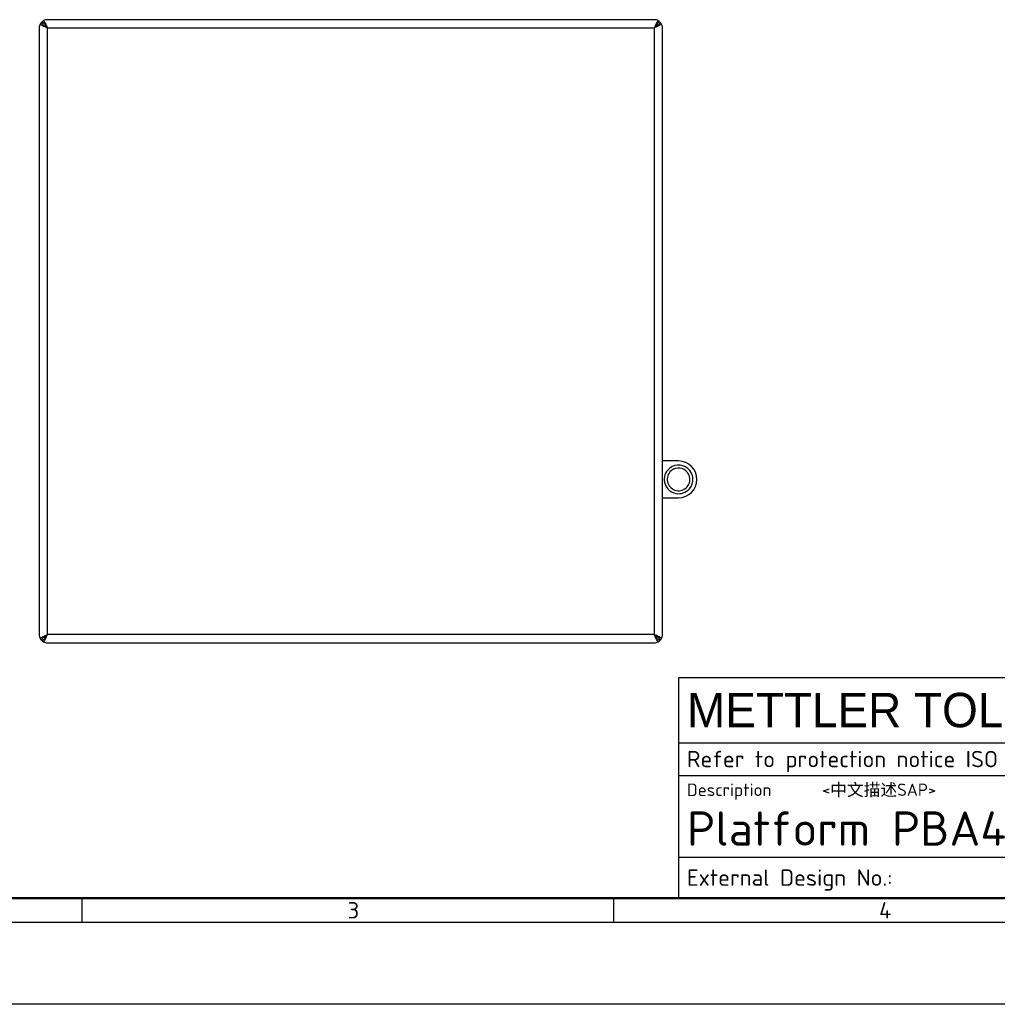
# Model space of a CAD drawing. Header units: millimetres. Extents: x 0 to 1680, y 0 to 1188.
# Tile 2 of 10: x 570 to 1048, y 0 to 482. Entities that reach past the tile are written whole.
import ezdxf
from ezdxf.enums import TextEntityAlignment as Align

# ---------------------------------------------------------------- set-up
doc = ezdxf.new("R2010")
doc.units = ezdxf.units.MM
doc.header["$LTSCALE"] = 4
doc.layers.add('AM_BOR', color=7, linetype='Continuous', lineweight=50)
doc.layers.add('AXES', color=7, linetype='Continuous')
doc.styles.add('MT logo', font='avgcbol_.ttf')
doc.styles.add('Note', font='isocpeur.ttf')

# ---------------------------------------------------------------- blocks, each defined once
blk = doc.blocks.new('MT_ISO_A3')
at = {"layer": 'AM_BOR', "lineweight": 50}
blk.add_line((407, 13), (23, 13), dxfattribs=at)
at = {"layer": 'AM_BOR', "lineweight": 25}
for p, q in [((150, 13), (150, 10)), ((215, 13), (215, 10)), ((410, 10), (20, 10))]:
    blk.add_line(p, q, dxfattribs=at)
at = {"layer": 'Defpoints', "lineweight": 25}
blk.add_line((420, 0), (0, 0), dxfattribs=at)
at = {"layer": 'AM_BOR', "lineweight": 25, "char_height": 2, "attachment_point": 4, "style": 'Note'}
for s, insert in [('\\fISOCPEUR|b0|i0;\\H2.0000;3', (182.5, 11.5)), ('\\fISOCPEUR|b0|i0;\\H2.0000;4', (247.5, 11.5))]:
    blk.add_mtext(s, dxfattribs=dict(at, insert=insert))
blk = doc.blocks.new('*U12')
at = {"layer": 'AM_BOR', "lineweight": 25}
for p, q in [((-184, 27), (0, 27)), ((-184, 0), (-184, 27)), ((-84, 27), (-84, 0)), ((-73, 27), (-73, 15)), ((-33, 27), (-33, 15)), ((-12, 27), (-12, 19)), ((0, 27), (0, 0)), ((-11, 24.5), (-6, 25.5)), ((-6, 25.5), (-6, 20.5)), ((-11, 24.5), (-11, 21.5)), ((-84, 23), (-12, 23)), ((-11, 21.5), (-6, 20.5)), ((-184, 19), (0, 19)), ((-184, 15), (0, 15)), ((-16, 15), (-16, 5)), ((-184, 5), (0, 5)), ((0, 0), (-184, 0))]:
    blk.add_line(p, q, dxfattribs=at)
for radius in [2.5, 1.5]:
    blk.add_circle((-3, 23), radius, dxfattribs=at)
at = {"layer": 'AM_BOR', "lineweight": 25, "style": 'Note'}
for s, p in [('Drawn', (-83, 25)), ('Scale', (-32, 25)), ('Change', (-83, 21)), ('Format', (-32, 21)), ('Refer to protection notice ISO 16016 / Schutzvermerk ISO 16016 beachten', (-183, 17)), ('Replaces', (-32, 17)), ('Note', (-83, 17)), ('External Design No.:', (-183, 2.5)), ('External Design Rev.:', (-133, 2.5)), ('Units:', (-27, 2.5)), ('Status:', (-83, 2.5)), ('Mass:', (-55, 2.5))]:
    blk.add_text(s, height=2, dxfattribs=at).set_placement(p, align=Align.MIDDLE_LEFT)
for s, height, p in [('Description', 1.5217, (-183, 14)), ('ERP NO.', 1.5, (-83, 14)), ('ERP Rev', 1.5, (-15, 14))]:
    blk.add_text(s, height=height, dxfattribs=at).set_placement(p, align=Align.TOP_LEFT)
blk.add_text('/', height=2, dxfattribs=at).set_placement((-5, 2.5), align=Align.MIDDLE_CENTER)
blk.add_text('AutoCAD Mechanical Template V0.2', height=1.5, dxfattribs=at).set_placement((-0.5, -0.5), align=Align.TOP_RIGHT)
at = {"layer": 'AM_BOR', "lineweight": 25}
for tag, height, style, p in [('GEN-TITLE-CMPNY{13.8}', 4.2, 'MT logo', (-183, 23)), ('PLANT{19}', 2, 'Note', (-123, 25)), ('GEN-TITLE-NAME{11}', 2, 'Note', (-72, 25)), ('GEN-TITLE-SCA{4.0}', 2, 'Note', (-22, 25)), ('ADDRESS{19}', 2, 'Note', (-123, 21)), ('GEN-TITLE-ISSM{11}', 2, 'Note', (-72, 21)), ('GEN-TITLE-SIZ{4.0}', 2, 'Note', (-22, 21)), ('NOTE{19}', 2, 'Note', (-72, 17)), ('REPLACES{9}', 2, 'Note', (-20, 17)), ('GEN-TITLE-DES1{23.3}', 4.2, 'Note', (-183, 8.5)), ('GEN-TITLE-NR{15.7}', 4.2, 'Note', (-83, 8.5)), ('GEN-TITLE-DWG{11}', 2, 'Note', (-157.96, 2.5)), ('GEN-TITLE-DWGREV{10}', 2, 'Note', (-106.49, 2.5))]:
    blk.add_attdef(tag, text='', height=height, dxfattribs=dict(at, style=style)).set_placement(p, align=Align.MIDDLE_LEFT)
at = {"layer": 'AM_BOR', "lineweight": 25, "style": 'Note'}
for tag, p in [('GEN-TITLE-DAT{7}', (-34, 25)), ('GEN-TITLE-ISSD{7}', (-34, 21))]:
    blk.add_attdef(tag, text='', height=2, dxfattribs=at).set_placement(p, align=Align.MIDDLE_RIGHT)
blk.add_attdef('GEN-TITLE-DES2{54.3}', text='', height=1.5, dxfattribs=at).set_placement((-166.5, 14), align=Align.TOP_LEFT)
blk.add_attdef('GEN-TITLE-REV{3.3}', text='', height=4.2, dxfattribs=at).set_placement((-8, 8.5), align=Align.MIDDLE_CENTER)
at = {"layer": 'AM_BOR', "lineweight": 25, "style": 'Note', "flags": 8}
for tag, p in [('GEN-TITLE-DACT{8.3}', (-74.02, 2.5)), ('GEN-TITLE-WT{10}', (-48, 2.5)), ('GEN-TITLE-LUNIT{4.3}', (-19.9, 2.5)), ('GEN-TITLE-SHEETS{2}', (-4.5, 2.5))]:
    blk.add_attdef(tag, text='', height=2, dxfattribs=at).set_placement(p, align=Align.MIDDLE_LEFT)
blk.add_attdef('GEN-TITLE-SHEET{2}', text='', height=2, dxfattribs=at).set_placement((-5.5, 2.5), align=Align.MIDDLE_RIGHT)

msp = doc.modelspace()

# ---------------------------------------------------------------- linework, layer by layer
at = {"color": 7, "linetype": 'Continuous'}
for p, q in [((579.1, 477.76), (579.1, 180.98)), ((879.95, 481.82), (583.16, 481.82)), ((884, 180.98), (884, 477.76)), ((583.16, 176.92), (879.95, 176.92))]:
    msp.add_line(p, q, dxfattribs=at)
at = {"color": 9, "linetype": 'Continuous'}
for p, q in [((583.1, 477.82), (880, 477.82)), ((583.1, 180.92), (583.1, 477.82)), ((880, 477.82), (880, 180.92)), ((880, 180.92), (583.1, 180.92))]:
    msp.add_line(p, q, dxfattribs=at)
at = {"color": 7, "linetype": 'Continuous'}
for centre, start, end in [((583.1, 477.76), 150.8362, 180), ((583.1, 477.76), 134.427, 150.8362), ((583.16, 477.82), 119.1638, 135.573), ((583.16, 477.82), 90, 119.1638), ((879.95, 477.82), 60.8362, 90), ((879.95, 477.82), 44.427, 60.8362), ((880, 477.76), 29.1638, 45.573), ((880, 477.76), 0, 29.1638), ((583.1, 180.98), 180, 209.1638), ((583.1, 180.98), 209.1638, 225.573), ((880, 180.98), 314.427, 330.8362), ((880, 180.98), 330.8362, 0), ((583.16, 180.92), 224.427, 240.8362), ((583.16, 180.92), 240.8362, 270), ((879.95, 180.92), 270, 299.1638), ((879.95, 180.92), 299.1638, 315.573)]:
    msp.add_arc(centre, 4, start, end, dxfattribs=at)
for points in [[(579.61, 479.71), (579.8, 479.54), (580.28, 479.2), (581.45, 478.55), (582.42, 478.12), (583.1, 477.82)], [(581.21, 481.31), (581.39, 481.12), (581.73, 480.64), (582.37, 479.48), (582.8, 478.5), (583.1, 477.82)], [(881.9, 481.31), (881.72, 481.12), (881.38, 480.64), (880.74, 479.48), (880.31, 478.5), (880, 477.82)], [(883.5, 479.71), (883.3, 479.54), (882.82, 479.2), (881.66, 478.55), (880.68, 478.12), (880, 477.82)], [(579.61, 179.03), (579.8, 179.21), (580.28, 179.55), (581.45, 180.19), (582.42, 180.62), (583.1, 180.92)], [(581.21, 177.43), (581.39, 177.62), (581.73, 178.1), (582.37, 179.26), (582.8, 180.24), (583.1, 180.92)], [(881.9, 177.43), (881.72, 177.62), (881.38, 178.1), (880.74, 179.26), (880.31, 180.24), (880, 180.92)], [(883.5, 179.03), (883.3, 179.21), (882.82, 179.55), (881.66, 180.19), (880.68, 180.62), (880, 180.92)]]:
    msp.add_open_spline(points, degree=3, knots=[0, 0, 0, 0, 0.198433, 0.43908, 1, 1, 1, 1], dxfattribs=at)
at = {"color": 3, "linetype": 'Continuous'}
for points in [[(580.3, 480.62), (580.55, 480.62), (580.94, 480.48), (581.37, 480.14), (581.86, 479.65), (582.44, 478.86), (582.87, 478.18), (583.1, 477.82)], [(580.3, 480.62), (580.3, 480.38), (580.44, 479.99), (580.78, 479.55), (581.27, 479.06), (582.06, 478.48), (582.74, 478.05), (583.1, 477.82)], [(882.8, 480.62), (882.56, 480.62), (882.17, 480.48), (881.73, 480.14), (881.24, 479.65), (880.67, 478.86), (880.23, 478.18), (880, 477.82)], [(882.8, 480.62), (882.8, 480.38), (882.66, 479.99), (882.33, 479.55), (881.83, 479.06), (881.04, 478.48), (880.36, 478.05), (880, 477.82)], [(580.3, 178.12), (580.55, 178.12), (580.94, 178.26), (581.37, 178.6), (581.86, 179.09), (582.44, 179.88), (582.87, 180.56), (583.1, 180.92)], [(580.3, 178.12), (580.3, 178.36), (580.44, 178.75), (580.78, 179.19), (581.27, 179.68), (582.06, 180.26), (582.74, 180.69), (583.1, 180.92)], [(882.8, 178.12), (882.8, 178.36), (882.66, 178.75), (882.33, 179.19), (881.83, 179.68), (881.04, 180.26), (880.36, 180.69), (880, 180.92)], [(882.8, 178.12), (882.56, 178.12), (882.17, 178.26), (881.73, 178.6), (881.24, 179.09), (880.67, 179.88), (880.23, 180.56), (880, 180.92)]]:
    msp.add_open_spline(points, degree=3, knots=[0, 0, 0, 0, 0.179021, 0.285531, 0.406295, 0.686867, 1, 1, 1, 1], dxfattribs=at)
at = {"layer": 'AXES', "color": 7, "linetype": 'Continuous'}
for p, q in [((891.89, 265.87), (884, 265.87)), ((884, 247.87), (891.89, 247.87))]:
    msp.add_line(p, q, dxfattribs=at)
for radius, start, end in [(9, 270, 90), (7, 139.3201, 319.3201), (5.55, 139.3201, 319.3201), (7, 319.3201, 139.3201), (5.55, 319.3201, 139.3201)]:
    msp.add_arc((891.89, 256.87), radius, start, end, dxfattribs=at)

# ---------------------------------------------------------------- block references
at = {"lineweight": 0, "xscale": 4, "yscale": 4, "zscale": 4}
msp.add_blockref('MT_ISO_A3', (0, 0), dxfattribs=at)
at = {"lineweight": 0}
ref = msp.add_blockref('*U12', (1628, 52), dxfattribs=dict(at, xscale=4, yscale=4, zscale=4))
ref.add_attrib('GEN-TITLE-DES1{23.3}', 'Platform PBA43X_QB Hygienic', dxfattribs={"layer": 'AM_BOR', "lineweight": 25, "height": 16.8, "style": 'Note'}).set_placement((896, 86), align=Align.MIDDLE_LEFT)
ref.add_attrib('GEN-TITLE-DES2{54.3}', '<中文描述SAP>', dxfattribs={"layer": 'AM_BOR', "lineweight": 25, "height": 6, "style": 'Note'}).set_placement((962, 108), align=Align.TOP_LEFT)
ref.add_attrib('GEN-TITLE-NAME{11}', 'fu-34', dxfattribs={"layer": 'AM_BOR', "lineweight": 25, "height": 8, "style": 'Note'}).set_placement((1340, 152), align=Align.MIDDLE_LEFT)
ref.add_attrib('GEN-TITLE-DAT{7}', '2022/02/18', dxfattribs={"layer": 'AM_BOR', "lineweight": 25, "height": 8, "style": 'Note'}).set_placement((1492, 152), align=Align.MIDDLE_RIGHT)
ref.add_attrib('GEN-TITLE-SCA{4.0}', '1:1', dxfattribs={"layer": 'AM_BOR', "lineweight": 25, "height": 8, "style": 'Note'}).set_placement((1540, 152), align=Align.MIDDLE_LEFT)
ref.add_attrib('GEN-TITLE-SIZ{4.0}', 'mt_A3', dxfattribs={"layer": 'AM_BOR', "lineweight": 25, "height": 8, "style": 'Note'}).set_placement((1540, 136), align=Align.MIDDLE_LEFT)
ref.add_attrib('NOTE{19}', '-', dxfattribs={"layer": 'AM_BOR', "lineweight": 25, "height": 8, "style": 'Note'}).set_placement((1340, 120), align=Align.MIDDLE_LEFT)
ref.add_attrib('REPLACES{9}', '-', dxfattribs={"layer": 'AM_BOR', "lineweight": 25, "height": 8, "style": 'Note'}).set_placement((1548, 120), align=Align.MIDDLE_LEFT)
ref.add_attrib('GEN-TITLE-DACT{8.3}', 'NOTApproved', dxfattribs={"layer": 'AM_BOR', "lineweight": 25, "height": 8, "style": 'Note'}).set_placement((1331.93, 62), align=Align.MIDDLE_LEFT)
ref.add_attrib('GEN-TITLE-LUNIT{4.3}', 'mm', dxfattribs={"layer": 'AM_BOR', "lineweight": 25, "height": 8, "style": 'Note'}).set_placement((1548.41, 62), align=Align.MIDDLE_LEFT)
ref.add_attrib('GEN-TITLE-SHEET{2}', '1', dxfattribs={"layer": 'AM_BOR', "lineweight": 25, "height": 8, "style": 'Note'}).set_placement((1606, 62), align=Align.MIDDLE_RIGHT)
ref.add_attrib('GEN-TITLE-SHEETS{2}', '1', dxfattribs={"layer": 'AM_BOR', "lineweight": 25, "height": 8, "style": 'Note'}).set_placement((1610, 62), align=Align.MIDDLE_LEFT)
ref.add_attrib('GEN-TITLE-CMPNY{13.8}', 'METTLER TOLEDO', dxfattribs={"layer": 'AM_BOR', "lineweight": 25, "height": 16.8, "style": 'MT logo'}).set_placement((896, 144), align=Align.MIDDLE_LEFT)
ref.add_attrib('PLANT{19}', 'MTCT', dxfattribs={"layer": 'AM_BOR', "lineweight": 25, "height": 8, "style": 'Note'}).set_placement((1136, 152), align=Align.MIDDLE_LEFT)
ref.add_attrib('ADDRESS{19}', 'CN-213125 ChangZhou', dxfattribs={"layer": 'AM_BOR', "lineweight": 25, "height": 8, "style": 'Note'}).set_placement((1136, 136), align=Align.MIDDLE_LEFT)

doc.saveas('drawing.dxf')
